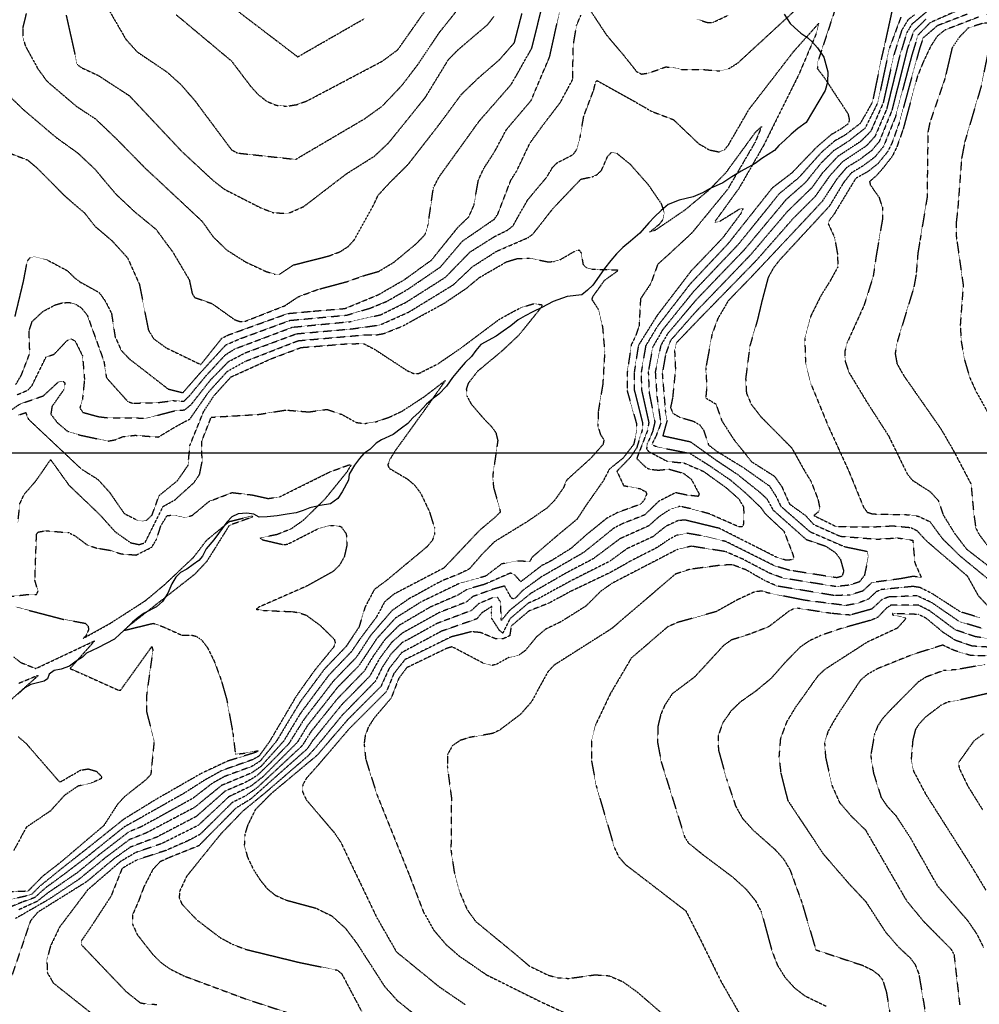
# Model space of a CAD drawing. Header units: feet. Extents: x 2234729 to 2255890, y 588345 to 614924.
# Tile 34 of 88: x 2245203 to 2245944, y 597413 to 598173. Entities that reach past the tile are written whole.
import ezdxf

# ---------------------------------------------------------------- set-up
doc = ezdxf.new("R2010")
doc.units = ezdxf.units.FT
doc.header["$MEASUREMENT"] = 0
doc.linetypes.add('OhDOT_USTN3', pattern=[0.22, 0.165, -0.055])
for name, color, linetype in [('DT_X_Contour_Major', 132, 'OhDOT_USTN3'), ('DT_X_Contour_Minor', 136, 'OhDOT_USTN3'), ('Waterways', 7, 'Continuous')]:
    doc.layers.add(name, color=color, linetype=linetype)
picture_1 = doc.add_image_def('image1.sid', size_in_pixel=(17786, 6468))

msp = doc.modelspace()

# ---------------------------------------------------------------- linework, layer by layer
at = {"layer": 'DT_X_Contour_Major'}
for points in [[(2245239.25, 598176.64), (2245247.64, 598138.79), (2245250.76, 598136.21), (2245263.88, 598130.15), (2245287.96, 598114.47), (2245328.63, 598071.28), (2245352.31, 598049.29), (2245361.52, 598042.13), (2245389.31, 598027.95), (2245399.52, 598023.99), (2245410.86, 598023.63), (2245422.72, 598028.84), (2245455.85, 598054.24), (2245477.47, 598067.84), (2245488.43, 598078.2), (2245516.64, 598113.15), (2245534.56, 598142.49), (2245542.38, 598150.35), (2245564.93, 598169.54), (2245569.57, 598175.57)], [(2245908.13, 598183), (2245892.29, 598169.59), (2245888.37, 598163.05), (2245882.97, 598145.36), (2245872.89, 598104.11), (2245863.85, 598083), (2245857, 598075.49), (2245838.56, 598063.23), (2245828.83, 598052.41), (2245817.62, 598036.6), (2245800.54, 598019.51), (2245786, 598002.93)], [(2245949.95, 598177.2), (2245957.53, 598171.15), (2245946.74, 598170.27), (2245935.67, 598166.5), (2245928.91, 598159.56), (2245923.4, 598151.31), (2245917.92, 598127.91), (2245906.19, 598093.7), (2245904.72, 598086.38), (2245904.42, 598065.44), (2245904.04, 598035.52), (2245898.63, 598002.93)], [(2245565.71, 598002.93), (2245569.88, 598005.56), (2245579.89, 598010.51), (2245584.23, 598013.91), (2245595.56, 598033.88), (2245610.32, 598051.5), (2245615, 598059.22), (2245618.2, 598062.49), (2245630.76, 598068.99), (2245633.5, 598072.83), (2245636.2, 598082.51), (2245638.94, 598098.57), (2245646.66, 598118.81), (2245648.07, 598125.02), (2245649.16, 598126.08), (2245677.24, 598110.49), (2245691.44, 598102.31), (2245708.16, 598095.98), (2245727.71, 598077.33), (2245736.03, 598072.55), (2245743.24, 598071.05), (2245747.38, 598072.37), (2245750.53, 598076.15), (2245766.68, 598104.04), (2245800.67, 598148.12), (2245820.6, 598170.52), (2245818.46, 598162.32), (2245805.02, 598130.81), (2245777.85, 598076.08), (2245759.04, 598043.28), (2245740.52, 598017.62), (2245740.31, 598016.56), (2245743.7, 598017.29), (2245759.09, 598026.83), (2245761.85, 598027.31), (2245760.35, 598023.53), (2245746.27, 598004.63), (2245744.65, 598002.93)], [(2245744.65, 598002.93), (2245721.74, 597978.95), (2245695.66, 597944.8), (2245681.11, 597921.58), (2245677.93, 597900.99), (2245677.94, 597887.29), (2245684.44, 597861.48), (2245684.2, 597856.66), (2245679.81, 597842.45), (2245674.97, 597835.21), (2245664.55, 597824.48), (2245669.73, 597813.34), (2245682.3, 597811.01), (2245686.78, 597808.7), (2245687.56, 597806.95), (2245685.69, 597802.31), (2245682.82, 597798.98), (2245664.67, 597792.36), (2245656.5, 597787.95), (2245640.87, 597775.28), (2245629.05, 597764.79), (2245613.44, 597755.07), (2245606.56, 597751.63), (2245590.26, 597739.1), (2245585.52, 597744.57), (2245582.25, 597745.76), (2245562.24, 597737.04), (2245549.01, 597733.27), (2245541.72, 597728.78), (2245520.44, 597719.54), (2245496.26, 597705.35), (2245485.3, 597694.37), (2245475.55, 597680.43), (2245469.5, 597670.2), (2245448.53, 597648.56), (2245428.47, 597623.57), (2245421.5, 597612.5), (2245386.81, 597580.12), (2245378.05, 597573.89), (2245367.52, 597568.64), (2245342.62, 597544), (2245333.35, 597539.08), (2245316.13, 597531.54), (2245294.14, 597524.39), (2245282.45, 597517.79), (2245273.85, 597496.32), (2245258.59, 597472.92), (2245251.09, 597461.95), (2245250.75, 597459.05), (2245285.37, 597422.8), (2245296.47, 597413.97), (2245302.72, 597412.86), (2245309.37, 597412.77)], [(2245786, 598002.93), (2245772.29, 597987.3), (2245727.75, 597941.62), (2245710.51, 597923.67), (2245709.09, 597917.42), (2245709.75, 597903.13), (2245707.54, 597881.15), (2245705.93, 597873.49), (2245707.93, 597869.12), (2245713.05, 597866.18), (2245723.6, 597863.11), (2245728.4, 597860.37), (2245731.39, 597856.28), (2245735.33, 597844.72), (2245741.42, 597840.05), (2245762.3, 597827.23), (2245782.28, 597813.13), (2245787.54, 597804.94), (2245791.05, 597797.48), (2245813.68, 597777.74), (2245840.29, 597766.21), (2245857.91, 597762.59), (2245858.69, 597758.7), (2245855.73, 597744.11), (2245851.81, 597738.99), (2245844.21, 597736.47), (2245833.55, 597735.38), (2245793.04, 597741.85), (2245782.39, 597745.73), (2245761.46, 597756.7), (2245748.45, 597762.38), (2245722.04, 597766.53), (2245711.56, 597764.19), (2245660.83, 597737.93), (2245651.8, 597731.55), (2245640.48, 597720.22), (2245621.1, 597708.07), (2245609.55, 597702.5), (2245602.41, 597696.49), (2245593.79, 597685.98), (2245588.68, 597682.26), (2245581.07, 597680.62), (2245571.6, 597675.29), (2245568.27, 597674.51), (2245561.59, 597676.08), (2245537.27, 597688.9), (2245532.9, 597687.55), (2245502.12, 597672.68), (2245496.05, 597664.37), (2245490.18, 597649.2), (2245476.91, 597633.67), (2245472.56, 597626.73), (2245470.11, 597620.11), (2245469.32, 597613.87), (2245470.58, 597601.97), (2245479.32, 597574.51), (2245504.02, 597513.13), (2245515.06, 597484.32), (2245522.77, 597470.51), (2245532.51, 597459.03), (2245542.64, 597450.2), (2245563.95, 597435.53), (2245605.02, 597415.15), (2245639.51, 597399.21)], [(2245898.63, 598002.93), (2245896.95, 597992.83), (2245895.57, 597976.1), (2245893.85, 597966.41), (2245881.12, 597924.74), (2245879.42, 597915.33), (2245880.84, 597907.61), (2245886.01, 597898.33), (2245914.9, 597856.91), (2245924.86, 597839.65), (2245937.97, 597814.56), (2245939.96, 597793.19), (2245941.62, 597780.81), (2245944.05, 597775.88), (2245951.93, 597765.35)], [(2245192.38, 597727.32), (2245211.58, 597729.51), (2245216.33, 597729.19), (2245217.52, 597731.74), (2245215.1, 597740.23), (2245216.36, 597775.71), (2245217.43, 597777.44), (2245223.6, 597778.5), (2245241.51, 597777), (2245246.37, 597774.32), (2245255.66, 597767.44), (2245262.86, 597765.09), (2245272.69, 597763.51), (2245281.8, 597760.63), (2245293.43, 597759.74), (2245305.37, 597765.83), (2245308.92, 597771.68), (2245312.48, 597782.51), (2245317.29, 597790.32), (2245322.55, 597790.49), (2245331.35, 597788.6), (2245336.81, 597790.48), (2245349.66, 597801.2), (2245367.41, 597807.97), (2245382.6, 597806.18), (2245395.29, 597803.39), (2245404.08, 597804.65), (2245442.34, 597823.71), (2245457.91, 597829.48), (2245459.33, 597829.47), (2245456.18, 597824.06), (2245439, 597802.87), (2245422.24, 597786.44), (2245413.01, 597779.92), (2245401.87, 597775.45), (2245388.95, 597772.98), (2245391.1, 597771.44), (2245406.24, 597767.93), (2245410.15, 597768.02), (2245433.54, 597779.94), (2245443.45, 597782.67), (2245451.47, 597781.82), (2245455.54, 597776.05), (2245456.05, 597767.35), (2245454.04, 597758.57), (2245450.39, 597751.91), (2245445.41, 597747.08), (2245424.84, 597735.65), (2245387.93, 597719.46), (2245386.07, 597717.86), (2245391.68, 597716.93), (2245414.1, 597716.03), (2245419.35, 597715.17), (2245424.8, 597713.19), (2245435.35, 597705.44), (2245446.29, 597694.68), (2245447.02, 597691.73), (2245445.75, 597688.54), (2245431.38, 597671.02), (2245417.1, 597651.06), (2245396.14, 597615.43), (2245388.16, 597604.47), (2245382.81, 597601.54), (2245359.1, 597593.17), (2245345.95, 597585.79), (2245330.51, 597575.91), (2245291.68, 597553.96), (2245284.2, 597549.87), (2245255.88, 597527.12), (2245238.17, 597513.59), (2245223.58, 597502.95), (2245214.74, 597495.06), (2245206.12, 597492.05), (2245195.81, 597487.78)], [(2245952.32, 597688.56), (2245938.8, 597689.42), (2245925.9, 597693.91), (2245916.7, 597699.87), (2245903.5, 597710.85), (2245897.53, 597713.85), (2245877.4, 597714.52), (2245877.5, 597713.58), (2245886.99, 597711.34), (2245887.66, 597710.53), (2245881.12, 597703.27), (2245857.84, 597692.46), (2245825.28, 597671.5), (2245819.67, 597666.24), (2245802.55, 597642.32), (2245795.63, 597630.89), (2245790.79, 597617.82), (2245789.68, 597604.05), (2245791.15, 597591.24), (2245796.46, 597570.33), (2245823.83, 597529), (2245844.76, 597504.83), (2245856.77, 597492.04), (2245871.9, 597468.73), (2245882.33, 597456.7), (2245891.16, 597448.55), (2245894.74, 597443.74), (2245897.66, 597436.4), (2245901.58, 597413.39), (2245907.09, 597375.16)]]:
    msp.add_lwpolyline(points, dxfattribs=at)
at = {"layer": 'DT_X_Contour_Minor'}
for points in [[(2245271.23, 598182.33), (2245285.37, 598157.94), (2245294.08, 598148.25), (2245317.1, 598132.71), (2245327.76, 598123.13), (2245338.87, 598110.3), (2245366.91, 598072.65), (2245371.5, 598070.16), (2245416.48, 598065.27), (2245469.57, 598096.53), (2245483.27, 598106.32), (2245498.72, 598122.57), (2245510.89, 598138.57), (2245527.26, 598162.98), (2245545.89, 598186.31)], [(2245324.27, 598176.89), (2245366.87, 598141.27), (2245381.46, 598122.02), (2245387.39, 598115.44), (2245394.12, 598110.1), (2245401.51, 598107.04), (2245409.33, 598106.28), (2245417.37, 598107.54), (2245425.6, 598110.58), (2245483.29, 598141.05), (2245495.39, 598149.96), (2245523.07, 598189.37)], [(2245878.42, 598186.71), (2245871.53, 598155.03), (2245869.06, 598144.59), (2245861.87, 598109.45), (2245852.54, 598093.09), (2245840.75, 598084.01), (2245832.98, 598079.66), (2245822.72, 598070.9), (2245804.78, 598050.94), (2245789.84, 598038.66), (2245760.99, 598002.93)], [(2245208.38, 598177.81), (2245205.67, 598166.62), (2245205.71, 598159.98), (2245207.59, 598153.16), (2245217.31, 598135.32), (2245224.25, 598125.78), (2245247.03, 598106.32), (2245261.97, 598096.49), (2245278.39, 598080.77), (2245300.23, 598058.54), (2245344.11, 598017.58), (2245352.69, 598005.51), (2245355.36, 598002.93)], [(2245366.98, 598183.39), (2245418.04, 598144.42), (2245469.63, 598174.01)], [(2245461.56, 598002.93), (2245461.79, 598003.19), (2245476.36, 598029.39), (2245480.15, 598037.52), (2245488.61, 598046.75), (2245503.45, 598061.5), (2245527.75, 598092.77), (2245544.51, 598115.49), (2245557.04, 598127.61), (2245574.11, 598142.46), (2245585.37, 598155.36), (2245591.25, 598177.86)], [(2245512.31, 598002.93), (2245516.43, 598007.23), (2245518.77, 598014.85), (2245522.82, 598043.27), (2245527.38, 598051.99), (2245558.47, 598095.12), (2245583.03, 598123.23), (2245598.87, 598151.23), (2245605.99, 598180.05)], [(2245533.84, 598002.93), (2245541.78, 598012.78), (2245550.17, 598020.87), (2245554.13, 598029.75), (2245557.55, 598049.18), (2245561.84, 598058.46), (2245569.76, 598070.58), (2245579.14, 598088.08), (2245598.33, 598110.73), (2245612.68, 598144.68), (2245620.98, 598182.59)], [(2245546.41, 598002.93), (2245569.91, 598019.09), (2245572.58, 598023.02), (2245582.63, 598049.13), (2245587.33, 598056.63), (2245597.33, 598077.69), (2245607.2, 598091.39), (2245620.83, 598109.16), (2245630.62, 598127.41), (2245630.66, 598151.82), (2245633.36, 598168.63), (2245636.75, 598176.56)], [(2245644.53, 598179.46), (2245656.39, 598161.46), (2245669.98, 598145.39), (2245679.76, 598133.03), (2245683.6, 598131.1), (2245689.14, 598131.96), (2245702.4, 598136.69), (2245708.71, 598136.02), (2245714.43, 598134.73), (2245731.39, 598134.62), (2245743.96, 598133.51), (2245750.85, 598135.25), (2245758.03, 598139.76), (2245805.26, 598183.22)], [(2245726.23, 598173.63), (2245734.55, 598170.92), (2245738.87, 598171.09), (2245750.64, 598176.64)], [(2245832.74, 598180.15), (2245819.42, 598139.92), (2245819.32, 598135.44), (2245824.77, 598128.28), (2245843.05, 598100.34), (2245844.05, 598095.52), (2245843.01, 598092.59), (2245837.45, 598088.58), (2245830.24, 598084.47), (2245818.48, 598074.43), (2245799.61, 598054.73), (2245784.47, 598043.11), (2245752.58, 598002.93)], [(2245894.3, 598176.71), (2245889.39, 598173.12), (2245884.48, 598164.94), (2245878.47, 598146.07), (2245870.2, 598108.97), (2245860.57, 598086.89), (2245852.89, 598079.18), (2245835.12, 598067.5), (2245823.43, 598054.96), (2245815.1, 598043.38), (2245795.85, 598024.68), (2245777.4, 598002.93)], [(2245927.19, 598179.95), (2245906.38, 598170.81), (2245897.1, 598161.2), (2245892.62, 598146.9), (2245879.59, 598097.96), (2245870.43, 598075.2), (2245863.81, 598067.1), (2245854.56, 598060.19), (2245845.44, 598054.71), (2245839.62, 598047.32), (2245828.53, 598029), (2245804.44, 598002.93)], [(2245935.64, 598177.58), (2245911.98, 598168.46), (2245900.96, 598158.94), (2245898.05, 598150.08), (2245882.63, 598093.68), (2245876.97, 598077.9), (2245873.71, 598071.3), (2245866.07, 598061.9), (2245858.56, 598055.95), (2245848.88, 598050.44), (2245832.05, 598022.65), (2245828.57, 598018.13), (2245827.81, 598015.41), (2245832.64, 598004.99), (2245833, 598002.93)], [(2245172.95, 598174.27), (2245170.23, 598163.53), (2245171.83, 598156.58), (2245186.04, 598130.35), (2245197.14, 598112.43), (2245206.58, 598103.33), (2245231.67, 598082.06), (2245248.09, 598070.29), (2245261.2, 598057.96), (2245277.39, 598038.67), (2245292.23, 598024.74), (2245308.56, 598011.3), (2245314.76, 598002.93)], [(2245883.87, 598175.19), (2245874.98, 598151.23), (2245866.03, 598109.2), (2245856.18, 598089.27), (2245843.16, 598079.09), (2245831.68, 598071.76), (2245822.19, 598062.35), (2245809.94, 598047.16), (2245795.21, 598034.21), (2245769.15, 598002.93)], [(2245903.04, 598173.39), (2245893.7, 598164.06), (2245888.82, 598150.54), (2245876.91, 598103.07), (2245867.14, 598079.1), (2245861.56, 598072.3), (2245852.21, 598065.2), (2245842, 598058.97), (2245834.22, 598049.87), (2245823.08, 598032.8), (2245795.23, 598003.01), (2245795.16, 598002.93)], [(2245943.68, 598175.06), (2245917.8, 598165.13), (2245911.9, 598160.37), (2245906.95, 598152.74), (2245900.89, 598139.95), (2245896.56, 598129.26), (2245885.62, 598088.68), (2245880.77, 598074.98), (2245877.16, 598067.54), (2245869, 598057.22), (2245864.56, 598052.28), (2245859.68, 598048.1), (2245860.22, 598045.54), (2245866.95, 598035.98), (2245869.56, 598028.3), (2245869.53, 598018.57), (2245866.86, 598002.93)], [(2245971.03, 598174.97), (2245970.53, 598172.53), (2245971.39, 598170.03), (2245975.73, 598165.58), (2245976.11, 598164.3), (2245964.82, 598164.08), (2245959.43, 598162.17), (2245953.99, 598157.66), (2245950.86, 598146.76), (2245945.84, 598121.7), (2245933.21, 598078.86), (2245930.72, 598066.04), (2245927.78, 598027.17), (2245926.65, 598017.3), (2245926.59, 598006.14), (2245927.04, 598002.93)], [(2245187.38, 598002.93), (2245181.65, 598027.54), (2245179.8, 598038.46), (2245167.39, 598076.27), (2245153.95, 598115.01), (2245153.04, 598123.24), (2245156.64, 598119.55), (2245162.42, 598109.64), (2245170.14, 598088.58), (2245173.68, 598081.52), (2245177.57, 598077.21), (2245187.44, 598073.23), (2245209.44, 598064.79), (2245217.14, 598058.25), (2245238.17, 598037), (2245253.37, 598023.92), (2245261.6, 598013.47), (2245274, 598002.93)], [(2245591.56, 598002.93), (2245595.88, 598004.8), (2245599.63, 598007.53), (2245615.41, 598027.59), (2245636.77, 598049.98), (2245645.47, 598051.8), (2245649.26, 598053.46), (2245652.64, 598056.8), (2245657.35, 598067.43), (2245660.26, 598070.61), (2245664.51, 598069.93), (2245674.68, 598061.63), (2245688.5, 598046), (2245698.77, 598031.09), (2245701.16, 598024.06), (2245700.06, 598018.6), (2245696.78, 598014.67), (2245689.95, 598009.13), (2245694.35, 598010.76), (2245717.15, 598026.23), (2245735.98, 598041.92), (2245748.79, 598055.06), (2245771.66, 598086.36), (2245776.31, 598090.65), (2245771.28, 598078.53), (2245749.98, 598042.05), (2245722.32, 598008.3), (2245716.52, 598002.93)], [(2245199.78, 597943.95), (2245206.33, 597971.19), (2245209.26, 597986.83), (2245211.32, 597989.33), (2245214.69, 597990.13), (2245224.56, 597987.62), (2245240.35, 597979.19), (2245245.76, 597973.77), (2245250.41, 597970.31), (2245264.59, 597962.56), (2245269.2, 597956.24), (2245274.23, 597946.49), (2245276.98, 597928.47), (2245281.68, 597917.9), (2245287.9, 597911.28), (2245318.06, 597887.89), (2245329.37, 597885.05), (2245342.06, 597899.55), (2245362.58, 597922.02), (2245373.26, 597926.67), (2245412.19, 597940.97), (2245455.76, 597944.94), (2245474.11, 597950.4), (2245487.05, 597955.73), (2245503.03, 597964.91), (2245528.2, 597982.11), (2245545.35, 598002.2), (2245546.41, 598002.93)], [(2245200.42, 597891.52), (2245204.67, 597898.74), (2245211.17, 597915.51), (2245210.62, 597933.01), (2245213, 597940.12), (2245221.23, 597947.78), (2245230.82, 597952.9), (2245236.34, 597954.5), (2245241.8, 597954.74), (2245246.76, 597953.28), (2245250.89, 597950.68), (2245255.53, 597944.95), (2245268.37, 597909.38), (2245270.35, 597896.63), (2245286.76, 597878.32), (2245290.41, 597877.08), (2245308.42, 597877.25), (2245321.94, 597878.98), (2245330.11, 597878.44), (2245334.55, 597882.83), (2245347.35, 597898.24), (2245362.1, 597914.25), (2245369.45, 597918.92), (2245413.98, 597935.68), (2245459.24, 597940.04), (2245482.33, 597945.33), (2245501.76, 597954.95), (2245532.17, 597974.28), (2245551.16, 597993.74), (2245565.71, 598002.93)], [(2245201.29, 597883.46), (2245209.84, 597887.14), (2245212.82, 597890.5), (2245223.73, 597912.67), (2245229.8, 597914.67), (2245240.01, 597925.39), (2245243.33, 597926.65), (2245246.22, 597924.89), (2245251.89, 597913.43), (2245253.38, 597895.34), (2245251.79, 597879.91), (2245249.82, 597873.17), (2245252.2, 597869.9), (2245263.93, 597866.63), (2245272.33, 597865.63), (2245301.7, 597865.53), (2245323.03, 597871.11), (2245330.85, 597871.84), (2245335.76, 597875.93), (2245350.83, 597895.05), (2245364.64, 597909.15), (2245377.82, 597916), (2245417.09, 597930.61), (2245459.87, 597934.39), (2245481.65, 597937.43), (2245503.78, 597947.32), (2245538.23, 597968.4), (2245553.01, 597982.41), (2245571.71, 597994.33), (2245591.56, 598002.93)], [(2245716.52, 598002.93), (2245703.7, 597991.06), (2245696.07, 597984.2), (2245690.59, 597969.18), (2245682.78, 597957.58), (2245681.65, 597936.54), (2245678.66, 597928), (2245675.62, 597922.2), (2245672.52, 597900.91), (2245672.41, 597886.74), (2245679.73, 597860.96), (2245679.96, 597856.22), (2245677.49, 597845.18), (2245669.23, 597834.47), (2245658.71, 597826.03), (2245653.99, 597816.98), (2245641.46, 597799.16), (2245633.62, 597787.24), (2245619.27, 597775.4), (2245599.15, 597758.1), (2245597.17, 597754.63), (2245587.13, 597755.17), (2245575.48, 597752.85), (2245563.08, 597743.36), (2245543.56, 597738.11), (2245513.33, 597723.52), (2245493.5, 597711.05), (2245479.02, 597695.11), (2245465.25, 597674.19), (2245448.8, 597657.54), (2245425.7, 597628.21), (2245417.61, 597614.93), (2245391.24, 597588.56), (2245382.08, 597581.36), (2245364.74, 597573.02), (2245341.19, 597550.93), (2245312.54, 597536.66), (2245293.06, 597530.07), (2245281.28, 597523.13), (2245255.93, 597501.25), (2245234.27, 597472.6), (2245227.07, 597457.72), (2245224.35, 597447.25), (2245224.66, 597437.26), (2245229.28, 597429.3), (2245264.17, 597401.63)], [(2245274, 598002.93), (2245274.79, 598002.26), (2245286.66, 597989.18), (2245295.85, 597968.63), (2245302.72, 597933.48), (2245306.77, 597926.83), (2245316.39, 597919.78), (2245343.25, 597906.79), (2245359.45, 597927.14), (2245364.43, 597929.68), (2245410.39, 597946.25), (2245429.43, 597948.01), (2245454.49, 597950.1), (2245480.11, 597960.64), (2245500, 597972.1), (2245521.41, 597987.52), (2245533.84, 598002.93)], [(2245752.58, 598002.93), (2245749.93, 597999.59), (2245721.03, 597968.96), (2245695.91, 597936.47), (2245686.77, 597921.29), (2245683.34, 597901.06), (2245683.47, 597887.83), (2245689.15, 597861.99), (2245688.14, 597855.82), (2245679.85, 597834.29), (2245686.87, 597827.53), (2245689.9, 597825.94), (2245696.68, 597825.3), (2245704.72, 597826.08), (2245716.08, 597822.82), (2245721.99, 597818.27), (2245728.07, 597806.89), (2245727.3, 597805.01), (2245718.83, 597805.96), (2245709.86, 597807.84), (2245696.74, 597801.17), (2245686.04, 597790.72), (2245668.42, 597783.76), (2245661.74, 597780.14), (2245638.85, 597761.67), (2245605.93, 597742.7), (2245591.64, 597732.25), (2245586.25, 597726.56), (2245584.59, 597725.9), (2245583.06, 597726.41), (2245577.92, 597735.86), (2245569.23, 597733.4), (2245553.38, 597727.71), (2245548.2, 597723.4), (2245527.24, 597715.28), (2245499.02, 597699.64), (2245490.64, 597692.33), (2245481.06, 597679.6), (2245473.75, 597666.21), (2245451.96, 597644.07), (2245429.58, 597616.42), (2245425.39, 597610.07), (2245381.71, 597571.26), (2245370.31, 597564.27), (2245341.66, 597535.24), (2245318.63, 597526.01), (2245311.72, 597522.88), (2245306.21, 597516.96), (2245299.31, 597503.66), (2245295.13, 597492.44), (2245290.36, 597481.61), (2245290.53, 597474.64), (2245294.12, 597466.63), (2245306.38, 597451.01), (2245312.33, 597445.15), (2245319.5, 597440.07), (2245330.28, 597434.71), (2245378.98, 597416.58), (2245422.79, 597402.33)], [(2245314.76, 598002.93), (2245321.49, 597993.85), (2245334.32, 597972.2), (2245336.57, 597961.55), (2245338.48, 597958.58), (2245351.79, 597953.99), (2245369.13, 597941.63), (2245373.44, 597939.97), (2245377.3, 597940.17), (2245408.2, 597952.27), (2245418.43, 597959.16), (2245433.22, 597964.68), (2245456.5, 597970.97), (2245467.96, 597975.11), (2245480.77, 597978.86), (2245492.4, 597985.87), (2245509.82, 598000.33), (2245512.31, 598002.93)], [(2245760.99, 598002.93), (2245758.4, 597999.72), (2245723.5, 597962.97), (2245699.78, 597933.55), (2245692.14, 597920.09), (2245688.75, 597901.14), (2245689.48, 597884.98), (2245693.86, 597862.51), (2245692.09, 597854.98), (2245687.93, 597845.42), (2245687.47, 597841.94), (2245688.87, 597839.75), (2245703.5, 597832.09), (2245716.32, 597830.83), (2245731.54, 597824.28), (2245748.83, 597811.79), (2245758.62, 597803.18), (2245762.27, 597796.97), (2245762.69, 597789.34), (2245762.13, 597783.04), (2245761.25, 597781.43), (2245758.74, 597781.49), (2245735.79, 597791.61), (2245721.29, 597795.55), (2245713.16, 597797.31), (2245705.95, 597795.17), (2245696.92, 597789.22), (2245689.12, 597782.27), (2245666.97, 597772.35), (2245645.93, 597756.63), (2245625.23, 597745.81), (2245598.2, 597730.24), (2245581.5, 597716.78), (2245575.33, 597709.26), (2245574.71, 597723.35), (2245572.47, 597726.95), (2245568.57, 597726.7), (2245557.76, 597722.14), (2245552.27, 597716.91), (2245526.12, 597707.08), (2245498.55, 597691.95), (2245490.14, 597683.39), (2245483.42, 597673.19), (2245478.01, 597662.23), (2245452.49, 597636.14), (2245431.78, 597610.88), (2245425.91, 597604.53), (2245393.56, 597576.63), (2245375.67, 597561.99), (2245358.68, 597544.38), (2245332.3, 597511.7), (2245326.79, 597499.99), (2245326.56, 597495.04), (2245328.59, 597490.26), (2245340.12, 597478.03), (2245358.23, 597464.25), (2245367.7, 597459.16), (2245377.99, 597455.21), (2245419.67, 597445.05), (2245448.77, 597439.18), (2245451.99, 597436.48), (2245467.29, 597407.55)], [(2245355.36, 598002.93), (2245363.28, 597995.26), (2245377.82, 597986.03), (2245393.7, 597978.62), (2245399.98, 597976.74), (2245404.08, 597976.64), (2245414.65, 597983.69), (2245441.91, 597990.63), (2245450.8, 597993.96), (2245457.22, 597998.12), (2245461.56, 598002.93)], [(2245769.15, 598002.93), (2245763.03, 597995.58), (2245725.97, 597956.99), (2245703.64, 597930.63), (2245698.39, 597921.44), (2245694.16, 597901.22), (2245695.42, 597882.37), (2245698.4, 597861.44), (2245694.76, 597851.59), (2245691.49, 597845.16), (2245695.53, 597843.23), (2245720.79, 597838.32), (2245735.12, 597829.37), (2245751.94, 597817.9), (2245763.98, 597807.66), (2245775.8, 597796.29), (2245778.94, 597791.8), (2245793.51, 597778.15), (2245800.2, 597760.86), (2245800.99, 597757.9), (2245800.47, 597756.02), (2245794.99, 597755.76), (2245787.73, 597758.08), (2245743.71, 597780.3), (2245717.52, 597786.66), (2245712, 597786.42), (2245702.4, 597781.94), (2245692.21, 597773.83), (2245672.21, 597764.56), (2245659.12, 597754.97), (2245627.65, 597739.11), (2245604.72, 597726.42), (2245596.16, 597722.55), (2245581.97, 597710.54), (2245576.34, 597699.36), (2245573.83, 597701.57), (2245568, 597710.59), (2245567.66, 597715.76), (2245568.06, 597720.11), (2245560.13, 597715), (2245556.34, 597710.42), (2245528.96, 597700.84), (2245498.33, 597684.36), (2245488.56, 597671.98), (2245482.26, 597658.24), (2245456.18, 597632.08), (2245433.16, 597605.21), (2245397.51, 597575.42), (2245385.35, 597563.18), (2245379.38, 597551.08), (2245377.2, 597544.11), (2245376.8, 597535.81), (2245379.21, 597526.57), (2245383.68, 597517.23), (2245389.04, 597508.82), (2245394.48, 597502.1), (2245400.76, 597497.03), (2245409.01, 597493.33), (2245432.22, 597487.02), (2245444.3, 597481.11), (2245454.77, 597471.67), (2245463.5, 597460.23), (2245485.13, 597426.61), (2245494.99, 597415.68), (2245517.32, 597397.78)], [(2245777.4, 598002.93), (2245767.66, 597991.44), (2245724.92, 597947), (2245705.94, 597925.38), (2245702.11, 597914.63), (2245699.58, 597899.89), (2245702.03, 597869.92), (2245703.28, 597863.53), (2245700, 597851.85), (2245721.31, 597847.24), (2245741.56, 597832.72), (2245757.41, 597822.24), (2245775.56, 597807.68), (2245780.39, 597803.09), (2245785, 597794.64), (2245810.79, 597771.7), (2245825.66, 597766.65), (2245833.14, 597761.73), (2245837.12, 597756.46), (2245839.71, 597747.23), (2245838.37, 597743.35), (2245834.3, 597742.18), (2245798, 597747.91), (2245786.28, 597751.39), (2245748.69, 597770.17), (2245734.1, 597773.91), (2245718.64, 597776.54), (2245710.64, 597774.92), (2245703.92, 597771.19), (2245695.3, 597765.38), (2245675.14, 597755.11), (2245660.07, 597746.55), (2245628.18, 597731.31), (2245612.25, 597722.67), (2245596.71, 597716.55), (2245582.89, 597704.87), (2245581.8, 597697.44), (2245576.88, 597695.12), (2245570.93, 597695.03), (2245559.22, 597699.87), (2245552.22, 597700.5), (2245536.46, 597696.47), (2245500.87, 597678.99), (2245492.3, 597668.17), (2245486.52, 597654.25), (2245457.27, 597625.02), (2245433.73, 597597.37), (2245424.54, 597587.11), (2245421.91, 597582.19), (2245421.74, 597577.01), (2245424.67, 597570.75), (2245446.04, 597545.69), (2245451.26, 597538.03), (2245479.14, 597479.7), (2245494.3, 597453.32), (2245527.39, 597426.29), (2245547.17, 597412.79)], [(2245795.16, 598002.93), (2245767.9, 597974.02), (2245750.69, 597956.27), (2245742.51, 597942.33), (2245737.98, 597930.2), (2245733.2, 597904.21), (2245733.89, 597889.42), (2245733.16, 597881.04), (2245741.03, 597876.3), (2245745.54, 597863.42), (2245754.72, 597849.09), (2245768.52, 597831.82), (2245786.15, 597820.66), (2245791.89, 597812.52), (2245797.86, 597799.12), (2245810.2, 597790.31), (2245816.33, 597783.44), (2245836.99, 597774.24), (2245865.58, 597771.99), (2245881.3, 597772.97), (2245893.06, 597771.14), (2245894.55, 597753.82), (2245899.61, 597742.45), (2245893.36, 597743.22), (2245883.28, 597741.37), (2245861.46, 597738.49), (2245854.39, 597731.9), (2245844.35, 597728.76), (2245832.35, 597728.48), (2245788.08, 597735.79), (2245778.51, 597740.07), (2245764.29, 597748.26), (2245753.59, 597752.29), (2245744.86, 597751.84), (2245720.83, 597748.7), (2245709.7, 597744.99), (2245660.45, 597702.88), (2245615.99, 597674.66), (2245611.04, 597669.28), (2245598.55, 597646.37), (2245590.04, 597636.68), (2245574.19, 597624.67), (2245568.45, 597621.92), (2245550.28, 597618.79), (2245543.44, 597616.54), (2245537.45, 597612.4), (2245533.85, 597605.78), (2245533.58, 597596.34), (2245536.73, 597572.45), (2245536.39, 597531.77), (2245538.84, 597515.39), (2245543.21, 597499.26), (2245548.94, 597485.83), (2245555.51, 597476.78), (2245585.58, 597452.04), (2245596.81, 597442.45), (2245611.46, 597435.31), (2245618.73, 597433.33), (2245627.34, 597432.79), (2245647.76, 597435.6), (2245658.59, 597434.85), (2245669.24, 597430.24), (2245679.61, 597422.81), (2245708.97, 597397.53)], [(2245804.44, 598002.93), (2245790.17, 597987.48), (2245785.5, 597981.51), (2245781.33, 597973.97), (2245776.49, 597955.78), (2245773.02, 597941.07), (2245767.2, 597921.15), (2245763.95, 597895.98), (2245764.54, 597884.86), (2245768.24, 597876.17), (2245775.73, 597866.53), (2245799.75, 597842.25), (2245808.78, 597825.89), (2245814.45, 597816.54), (2245819.88, 597802.64), (2245821.04, 597796.8), (2245820.53, 597793.34), (2245816.66, 597790.23), (2245834.05, 597781.67), (2245863.47, 597781.56), (2245877.7, 597782.3), (2245891.67, 597780.95), (2245896.23, 597778.56), (2245903.65, 597770.6), (2245935.1, 597743.63), (2245943.62, 597728.33), (2245955.78, 597715.28)], [(2245833, 598002.93), (2245834.93, 597991.89), (2245835.14, 597982.2), (2245829.26, 597971.43), (2245822.01, 597959.88), (2245814.34, 597944.47), (2245809.62, 597926.86), (2245810.16, 597908.75), (2245814.2, 597892.23), (2245827.72, 597859.31), (2245843.57, 597824.62), (2245855.02, 597796.6), (2245857.92, 597792.78), (2245861.97, 597791.47), (2245890.39, 597790.86), (2245897.22, 597789.71), (2245906.22, 597785.55), (2245915.75, 597772.57), (2245929.31, 597759.23), (2245951.87, 597740.7)], [(2245866.86, 598002.93), (2245864.73, 597990.47), (2245862.44, 597974.87), (2245855.37, 597952.48), (2245842.46, 597923.95), (2245840.47, 597916.6), (2245840.88, 597909.04), (2245843.85, 597900.55), (2245857.31, 597878.28), (2245874.24, 597851.88), (2245888.79, 597822.34), (2245892.7, 597817.52), (2245906.71, 597808.48), (2245912.69, 597801.85), (2245916.52, 597790.72), (2245925.35, 597776.41), (2245934.53, 597764.37), (2245952.65, 597750.31)], [(2245927.04, 598002.93), (2245931.97, 597968.03), (2245929.65, 597936.8), (2245930.57, 597923.79), (2245933.14, 597909.85), (2245937.06, 597896.74), (2245941.98, 597885.83), (2245956.13, 597860.61)], [(2245196.36, 597871.42), (2245203.45, 597876.3), (2245221.65, 597882.66), (2245233, 597893.2), (2245236.62, 597894.09), (2245238.24, 597892.61), (2245237.7, 597887.89), (2245228.32, 597874.46), (2245227.37, 597868.54), (2245232.49, 597861.87), (2245240.51, 597855.19), (2245250.35, 597852.26), (2245271.74, 597847.74), (2245277.08, 597848.72), (2245283.1, 597851.18), (2245292.62, 597852.22), (2245310.39, 597850.84), (2245323.32, 597858.62), (2245334.87, 597864.87), (2245349.38, 597885.74), (2245363.87, 597901.75), (2245377.38, 597909.27), (2245418.4, 597925.24), (2245469.33, 597929.71), (2245478.35, 597929.69), (2245484.59, 597930.78), (2245498.68, 597936.38), (2245531.48, 597954.33), (2245548.57, 597965.88), (2245558.32, 597974.02), (2245579.15, 597986.07), (2245587.28, 597988.6), (2245596.95, 597989.03), (2245610.71, 597986.23), (2245615.56, 597986.29), (2245620.83, 597987.84), (2245631.71, 597994.21), (2245635.41, 597995.31), (2245636.97, 597992.94), (2245638.43, 597984.17), (2245641.03, 597981.55), (2245645.24, 597980.48), (2245664.95, 597979.88), (2245664.51, 597978.63), (2245654.82, 597971.69), (2245645.82, 597959.28), (2245645.15, 597957.14), (2245650.51, 597948.9), (2245653.44, 597935.95), (2245655.11, 597916.47), (2245653.61, 597891.41), (2245650.17, 597870.88), (2245649.84, 597859.34), (2245651.81, 597852.82), (2245654.52, 597848.64), (2245653.85, 597845.15), (2245644.19, 597834.27), (2245625.69, 597817.54), (2245623.26, 597811.59), (2245616.27, 597801.78), (2245610.52, 597795.96), (2245595.46, 597785.62), (2245569.87, 597769.9), (2245560.57, 597760.49), (2245550.4, 597748.87), (2245542.72, 597745.13), (2245529.23, 597739.75), (2245503.78, 597725.83), (2245490.75, 597716.76), (2245474.35, 597697.63), (2245463.37, 597680.82), (2245445.46, 597662.27), (2245422.93, 597632.86), (2245411.06, 597613.91), (2245396.57, 597598.94), (2245386.51, 597589.24), (2245377.99, 597584.3), (2245361.95, 597577.39), (2245339.75, 597557.86), (2245308.95, 597541.79), (2245288.61, 597534.07), (2245276.05, 597525.11), (2245255.04, 597507.45), (2245217.16, 597483.83), (2245211.69, 597477.26), (2245192.27, 597420.24)], [(2245202.35, 597867.73), (2245208, 597869.74), (2245210.01, 597864.72), (2245250.81, 597826.29), (2245263.63, 597818.24), (2245272.78, 597808.13), (2245284.02, 597791.83), (2245294, 597786.73), (2245298.08, 597785.91), (2245301.19, 597786.45), (2245305.6, 597790.64), (2245311.01, 597805.64), (2245325.14, 597817.11), (2245333.37, 597828.99), (2245334.88, 597844.59), (2245345.42, 597870.6), (2245353.58, 597882.96), (2245366.5, 597897.23), (2245397.65, 597911.35), (2245420.69, 597919.98), (2245455.58, 597922.79), (2245468.73, 597923.07), (2245477.39, 597918.63), (2245502.64, 597902.08), (2245507.9, 597899.81), (2245511.46, 597899.87), (2245526.31, 597907.34), (2245543.73, 597919.3), (2245573.9, 597941.91), (2245590.04, 597950.68), (2245600.28, 597953.8), (2245606.24, 597953.12), (2245606.79, 597951.82), (2245588.79, 597929.47), (2245576.34, 597917.74), (2245556.83, 597901.49), (2245549.77, 597892.36), (2245548.24, 597887.99), (2245548.7, 597882.64), (2245551.96, 597876.38), (2245562.74, 597863.91), (2245567.66, 597858.97), (2245571.12, 597854.13), (2245572.55, 597848.14), (2245568.65, 597821.06), (2245569.23, 597812.07), (2245574.24, 597794.93), (2245574.31, 597792.67), (2245569.78, 597788.29), (2245558.61, 597778.92), (2245531, 597749.75), (2245492.32, 597729.54), (2245485.25, 597723.65), (2245478.66, 597711.6), (2245466.08, 597694.83), (2245459.34, 597684.91), (2245442.12, 597667.02), (2245420.17, 597637.51), (2245407.35, 597616.26), (2245389.7, 597596.51), (2245382.44, 597591.45), (2245359.17, 597581.76), (2245338.31, 597564.79), (2245300.95, 597545.04), (2245288.05, 597539.96), (2245269.87, 597526.28), (2245249.44, 597509.59), (2245225.4, 597493.59), (2245200.05, 597478.99)], [(2245201.97, 597784.76), (2245203.59, 597799.66), (2245206.87, 597806.67), (2245215.65, 597816.69), (2245227.24, 597833.36), (2245241.38, 597813.71), (2245265.58, 597790.52), (2245277.07, 597777.7), (2245289.16, 597769.17), (2245295.67, 597767.8), (2245300.19, 597769.3), (2245314.03, 597797.14), (2245323.31, 597802.44), (2245337.87, 597815.55), (2245342.3, 597821.92), (2245344.21, 597831.59), (2245343.97, 597847.64), (2245351.26, 597866.15), (2245387.81, 597868.32), (2245408.81, 597871.7), (2245426.66, 597870.25), (2245440.66, 597872.2), (2245451.86, 597868.42), (2245463.5, 597862.07), (2245469.99, 597861.28), (2245478.64, 597862.7), (2245488.56, 597866.07), (2245498.58, 597870.78), (2245515.52, 597881.85), (2245531.99, 597894.41), (2245518.02, 597874.46), (2245493.28, 597840.18), (2245489.21, 597833.54), (2245487.66, 597829.34), (2245488.6, 597826.78), (2245502.6, 597818.54), (2245508.3, 597813.73), (2245512.97, 597807.56), (2245519.66, 597793.47), (2245523.61, 597780.88), (2245523.72, 597775.62), (2245521.96, 597770.96), (2245518.05, 597766.21), (2245486.36, 597739.88), (2245477.22, 597733.09), (2245470.02, 597719.47), (2245465.41, 597704.12), (2245455.31, 597689), (2245438.78, 597671.76), (2245419.87, 597646.25), (2245401.64, 597616.02), (2245388.93, 597600.49), (2245382.63, 597596.5), (2245361.36, 597588.65), (2245352.03, 597583.41), (2245336.87, 597571.72), (2245297.54, 597550.03), (2245287.49, 597545.86), (2245264.57, 597528.19), (2245247.93, 597514.48), (2245224.97, 597498.72), (2245216.7, 597492.21), (2245202.71, 597485.83)], [(2245200.29, 597719.73), (2245236.79, 597710.16), (2245254.04, 597707.06), (2245256.05, 597705.04), (2245256.65, 597702.4), (2245254.6, 597697.56), (2245252.39, 597695.39), (2245273.3, 597707.01), (2245300.47, 597724.5), (2245315.01, 597736.65), (2245337.65, 597757.99), (2245347.73, 597771.19), (2245365.35, 597785.66), (2245382.53, 597789.89), (2245383.42, 597789.17), (2245365.18, 597782.6), (2245347.84, 597754.86), (2245338.56, 597744.9), (2245286.77, 597704.29), (2245284.04, 597701.56), (2245306.43, 597707.01), (2245313.02, 597704.82), (2245328.27, 597697.99), (2245336.12, 597697.89), (2245339.59, 597697.06), (2245343.76, 597694.28), (2245348.54, 597688), (2245353.76, 597677.27), (2245358.84, 597663.48), (2245363.14, 597648.61), (2245367.97, 597622.38), (2245369.91, 597605.94), (2245376.04, 597606.61), (2245387.58, 597608.63), (2245385.84, 597607.43), (2245363.84, 597600.55), (2245343.55, 597591.06), (2245308.47, 597570.95), (2245283.72, 597555.72), (2245255.16, 597532.91), (2245234.88, 597516.95), (2245218.98, 597504.09), (2245212.78, 597497.91), (2245207.23, 597496.15), (2245195.8, 597493.66)], [(2245944.88, 597711.26), (2245929.68, 597715.92), (2245907.54, 597730.23), (2245898.46, 597734.68), (2245893.11, 597735.44), (2245868.64, 597733.02), (2245864.77, 597731.36), (2245858.84, 597725.7), (2245850.41, 597722.41), (2245841.44, 597720.75), (2245809.44, 597724.82), (2245780.55, 597730.6), (2245777.22, 597731.98), (2245770.93, 597731.33), (2245758.08, 597725.39), (2245740.91, 597715.94), (2245711.82, 597707.79), (2245703.93, 597704.44), (2245675.66, 597680.15), (2245659.5, 597652.7), (2245647.97, 597628.42), (2245644.92, 597616.01), (2245644.94, 597600.83), (2245648.47, 597581.78), (2245662.62, 597533.77), (2245665.92, 597526.73), (2245671.08, 597520.84), (2245717.79, 597484.94), (2245728.94, 597462.98), (2245744.99, 597430.4), (2245763.1, 597398.9)], [(2245946.73, 597703.01), (2245928.89, 597708.4), (2245907.8, 597722.92), (2245896.38, 597728.25), (2245874.46, 597727.33), (2245869.37, 597725.47), (2245861.31, 597718.02), (2245844.64, 597713.34), (2245829.94, 597714.66), (2245804.14, 597718.6), (2245801.29, 597718.26), (2245797.66, 597716.56), (2245781.61, 597704.28), (2245767.42, 597698.75), (2245752.86, 597694.1), (2245746.96, 597689.89), (2245724.57, 597665.58), (2245707.31, 597652.58), (2245701.47, 597643.7), (2245698.37, 597636.58), (2245696.11, 597627.12), (2245695.95, 597614.98), (2245698.69, 597600.22), (2245716.84, 597542.02), (2245719.87, 597537.3), (2245731.67, 597527.83), (2245753.81, 597511.21), (2245764.27, 597501.76), (2245771.53, 597492.84), (2245776.1, 597484.06), (2245784.39, 597453.64), (2245788.47, 597443.13), (2245794.37, 597433.59), (2245801.73, 597425.5), (2245809.88, 597419.24), (2245825.93, 597411.49)], [(2245967.14, 597693.03), (2245941.36, 597696.64), (2245925.94, 597701.94), (2245905.87, 597716.78), (2245897.44, 597721.03), (2245876.04, 597720.9), (2245872.67, 597718.73), (2245866.03, 597711.68), (2245861.28, 597709.56), (2245837.92, 597703.03), (2245821.99, 597697.58), (2245813.31, 597693.56), (2245806.22, 597688.8), (2245794.99, 597677.37), (2245783.74, 597664.59), (2245772.22, 597654.96), (2245759.7, 597646.14), (2245752.64, 597639.2), (2245746.44, 597630.44), (2245742.8, 597620.37), (2245742.89, 597609.48), (2245749.18, 597586.91), (2245756.28, 597565.71), (2245761.72, 597556.16), (2245769.55, 597547.49), (2245786.87, 597532.17), (2245793.3, 597524.93), (2245798.28, 597516.56), (2245807.33, 597491.53), (2245818.21, 597454.86), (2245854.49, 597442.84), (2245861.74, 597439.28), (2245866.62, 597435.66), (2245869.69, 597431.81), (2245872.68, 597422.18), (2245882.25, 597363.65)], [(2245198.75, 597681.05), (2245204.11, 597676.78), (2245215.79, 597672.11), (2245261.22, 597693.5), (2245242.21, 597672.09), (2245251.81, 597667.88), (2245279.93, 597655.24), (2245281.39, 597655.5), (2245305.37, 597688.99), (2245306.19, 597686.42), (2245301.33, 597651.53), (2245301.36, 597638.65), (2245307.18, 597616.33), (2245304.61, 597590.33), (2245300.57, 597585.96), (2245284.45, 597573.26), (2245278.97, 597567.33), (2245268.23, 597550.73), (2245235.46, 597522.88), (2245220.78, 597511.42), (2245209.73, 597500.14), (2245186.99, 597499.27)], [(2245953.47, 597681.84), (2245938.1, 597682.07), (2245925.12, 597685.99), (2245916.17, 597690.18), (2245893.12, 597682.95), (2245866.14, 597672.13), (2245857.66, 597667.35), (2245852.57, 597662.98), (2245834.38, 597635.5), (2245827.61, 597623.72), (2245824.91, 597614.66), (2245825.67, 597603.57), (2245830.56, 597581.92), (2245836.48, 597568.63), (2245845.45, 597558.22), (2245856.58, 597547.36), (2245888.2, 597492.83), (2245901.39, 597476.85), (2245922.29, 597455.76), (2245924.85, 597451.28), (2245929.26, 597412.44)], [(2245948.55, 597675.09), (2245926.25, 597671.17), (2245916.81, 597670.53), (2245903.24, 597665.52), (2245897.24, 597661.7), (2245874.9, 597639.14), (2245869.93, 597633.69), (2245865.95, 597627.74), (2245863.33, 597620.98), (2245860.56, 597604.86), (2245862.67, 597591.46), (2245868.58, 597572.63), (2245873.06, 597565.99), (2245879.94, 597558.48), (2245890.64, 597542.19), (2245911.95, 597504.5), (2245935.47, 597477.35), (2245942.51, 597467.01), (2245947.53, 597456.96)], [(2245202.82, 597660.81), (2245217.12, 597666.83), (2245217.54, 597666.48), (2245191.39, 597643.36)], [(2245976.49, 597658.76), (2245928.98, 597647.78), (2245920.18, 597646.21), (2245915.1, 597643.94), (2245902.96, 597634.66), (2245898.01, 597629.43), (2245895.08, 597624.96), (2245893.01, 597616.79), (2245891.81, 597602.24), (2245893.57, 597592.95), (2245903.01, 597575.07), (2245937.52, 597520.71), (2245949.53, 597500.86)], [(2245947.69, 597621.6), (2245940.2, 597616.2), (2245928.67, 597599.89), (2245928.74, 597595.44), (2245935.43, 597581.49), (2245947.14, 597562.68)], [(2245202.29, 597619.4), (2245208.37, 597614.19), (2245234.29, 597584.3), (2245250.52, 597593.68), (2245256.28, 597594.59), (2245262.63, 597592.74), (2245266.67, 597588.68), (2245266.22, 597587.02), (2245258.85, 597583.77), (2245248.35, 597581.26), (2245237.93, 597574.17), (2245227.05, 597562.07), (2245208.45, 597549.51), (2245198.78, 597531.53)]]:
    msp.add_lwpolyline(points, dxfattribs=at)
at = {"layer": 'Waterways'}
msp.add_lwpolyline([(2245793.82, 598177.39), (2245798.33, 598170.1), (2245801.81, 598166.98), (2245806.67, 598162.81), (2245811.88, 598158.99), (2245815.7, 598155.87), (2245819.52, 598151.35), (2245824.38, 598144.06), (2245827.5, 598132.95), (2245827.15, 598124.96), (2245825.42, 598118.37), (2245810.83, 598093.71), (2245804.24, 598089.2), (2245799.03, 598084.69), (2245794.17, 598080.17), (2245789.65, 598076.01), (2245786.18, 598072.19), (2245781.32, 598069.06), (2245776.46, 598065.94), (2245771.25, 598062.12), (2245760.49, 598056.21), (2245753.2, 598051.7), (2245746.25, 598047.19), (2245736.53, 598042.67), (2245730.63, 598039.55), (2245723.33, 598036.42), (2245712.57, 598033.64), (2245704.24, 598030.52), (2245698.68, 598025.66), (2245693.47, 598020.8), (2245689.31, 598016.28), (2245682.36, 598008.3), (2245675.07, 598002.05), (2245669.17, 597997.19), (2245664.31, 597992.32), (2245659.79, 597987.12), (2245654.93, 597980.87), (2245650.77, 597974.96), (2245645.9, 597968.02), (2245641.74, 597964.2), (2245637.57, 597960.73), (2245626.11, 597959.34), (2245615.35, 597955.52), (2245606.67, 597951), (2245599.72, 597947.53), (2245593.82, 597944.41), (2245588.27, 597941.28), (2245582.71, 597936.77), (2245576.81, 597932.6), (2245571.25, 597928.78), (2245559.45, 597922.19), (2245555.63, 597917.67), (2245552.15, 597913.16), (2245547.29, 597908.3), (2245542.78, 597903.09), (2245537.57, 597896.84), (2245533.06, 597890.24), (2245527.15, 597883.99), (2245522.99, 597880.87), (2245517.43, 597876.35), (2245511.88, 597870.1), (2245507.02, 597865.59), (2245503.2, 597861.42), (2245498.33, 597857.6), (2245491.74, 597852.74), (2245482.71, 597848.57), (2245478.54, 597846.14), (2245473.68, 597841.28), (2245469.17, 597838.16), (2245465.7, 597834.34), (2245461.88, 597829.13), (2245457.71, 597822.19), (2245457.36, 597817.67), (2245452.5, 597808.64), (2245449.03, 597803.44), (2245443.47, 597799.27), (2245435.49, 597797.88), (2245427.5, 597796.14), (2245422.29, 597794.06), (2245416.74, 597792.32), (2245409.79, 597791.28), (2245402.15, 597789.89), (2245394.52, 597789.2), (2245388.26, 597788.85), (2245384.1, 597791.28), (2245378.89, 597791.98), (2245371.95, 597791.63), (2245367.08, 597789.2), (2245363.27, 597785.03), (2245353.2, 597771.49), (2245347.29, 597764.55), (2245344.52, 597758.99), (2245341.74, 597755.52), (2245337.22, 597752.39), (2245332.36, 597748.92), (2245327.5, 597746.14), (2245324.03, 597742.67), (2245320.9, 597737.46), (2245317.78, 597730.17), (2245313.61, 597723.92), (2245309.1, 597719.76), (2245299.38, 597714.89), (2245294.86, 597711.42), (2245290.35, 597707.95), (2245286.18, 597703.44), (2245280.97, 597698.92), (2245276.46, 597694.76), (2245263.61, 597688.16), (2245254.93, 597683.99), (2245251.81, 597680.87), (2245246.95, 597677.74), (2245241.74, 597673.92), (2245235.49, 597671.49), (2245229.93, 597670.45), (2245226.11, 597667.67), (2245224.72, 597664.2), (2245222.29, 597662.46), (2245217.08, 597661.07), (2245211.88, 597659.69), (2245207.36, 597657.25), (2245201.81, 597652.39)], dxfattribs=at)

# ---------------------------------------------------------------- pictures from other files: only their frames are drawn
image = msp.add_image(picture_1, insert=(2243173.45, 594670.71), size_in_units=(8711.37, 3167.95), dxfattribs=dict(fade=50))
image.dxf.flags = 7

doc.saveas('drawing.dxf')
